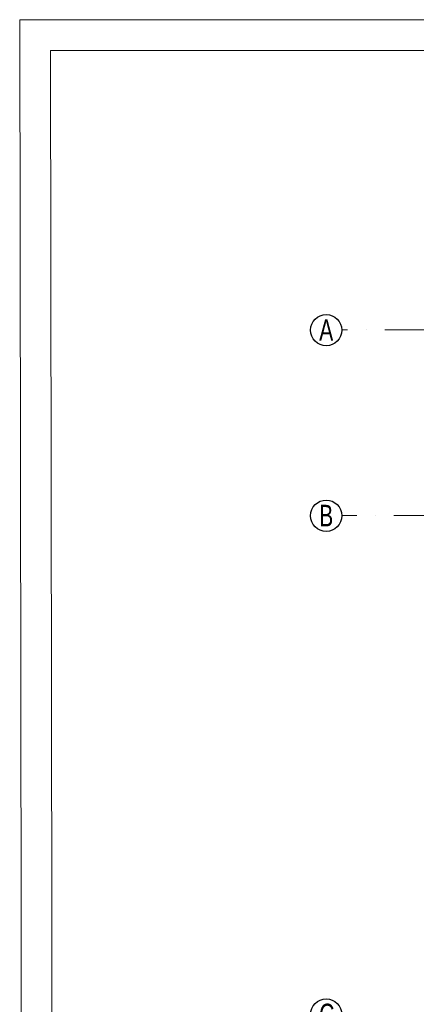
# Model space of a CAD drawing. Header units: millimetres. Extents: x -37273 to 136949, y -1495242345 to -598.
# Tile 4 of 44: x 66471 to 67114, y -21679 to -20082. Entities that reach past the tile are written whole.
import ezdxf

# ---------------------------------------------------------------- set-up
doc = ezdxf.new("R2010")
doc.units = ezdxf.units.MM
doc.linetypes.add('ACAD_ISO10W100', pattern=[18, 12, -3, 0, -3])
for name, color, linetype, lineweight in [('DIM', 15, 'Continuous', 5), ('wymiarowannie', 253, 'Continuous', 5), ('ściany', 190, 'Continuous', 25)]:
    doc.layers.add(name, color=color, linetype=linetype, lineweight=lineweight)
doc.layers.add('OPISY', color=4, linetype='Continuous')
doc.styles.add('op2', font='arial.ttf')

msp = doc.modelspace()

# ---------------------------------------------------------------- linework, layer by layer
at = {"layer": 'DIM', "ltscale": 0.1}
for points in [[(66475.46, -23002.19), (72401.79, -23002.19), (72397.48, -20082.19), (66471.15, -20082.19)], [(66525.46, -22952.19), (72351.79, -22952.19), (72347.48, -20132.19), (66521.15, -20132.19)]]:
    msp.add_lwpolyline(points, close=True, dxfattribs=at)
at = {"layer": 'wymiarowannie', "color": 251, "linetype": 'ACAD_ISO10W100', "lineweight": 13, "ltscale": 10}
for p, q in [((70424.72, -20585.38), (66993.56, -20585.38)), ((70259.44, -20886.38), (66993.56, -20886.38))]:
    msp.add_line(p, q, dxfattribs=at)
at = {"layer": 'ściany', "color": 5, "ltscale": 100}
for centre in [(66968.16, -20585.59), (66968.16, -20886.59), (66968.16, -21695.59)]:
    msp.add_circle(centre, 25.39, dxfattribs=at)

# ---------------------------------------------------------------- texts
at = {"layer": 'OPISY', "color": 4, "ltscale": 3, "style": 'op2', "width": 0.7}
for s, p in [('A', (66956.7, -20602.87)), ('B', (66956.7, -20903.87)), ('C', (66956.7, -21712.87))]:
    msp.add_text(s, height=35, dxfattribs=at).set_placement(p)

doc.saveas('drawing.dxf')
